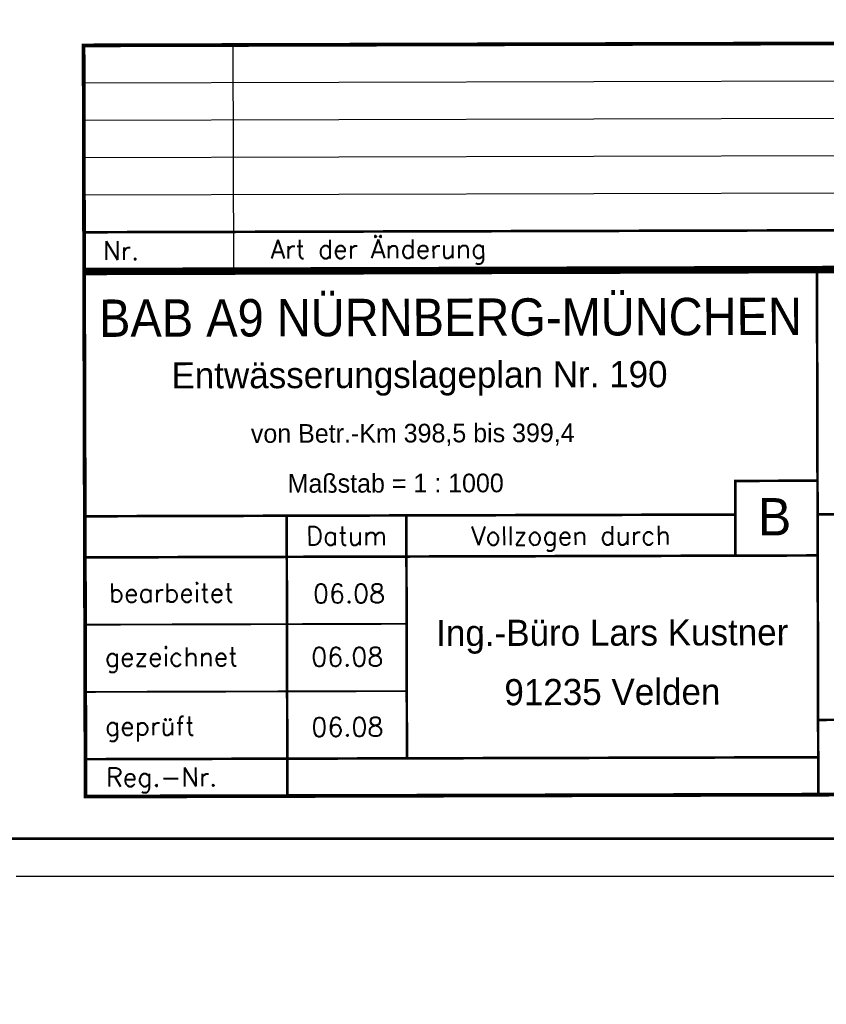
# Model space of a CAD drawing. Extents: x -134 to 1642, y -665 to 1050.
# Tile 42 of 88: x 950 to 1058, y -17 to 115. Entities that reach past the tile are written whole.
import ezdxf
from ezdxf.enums import TextEntityAlignment as Align

# ---------------------------------------------------------------- set-up
doc = ezdxf.new("R2010")
doc.units = 0
doc.header["$LTSCALE"] = 2
doc.header["$MEASUREMENT"] = 0
doc.linetypes.add('AUSGEZOGEN', pattern=[0])
for name, color, linetype in [('BAUWOTOP', 250, 'AUSGEZOGEN'), ('LEGENDE', 7, 'AUSGEZOGEN'), ('RAHMEN', 250, 'AUSGEZOGEN'), ('Rinne', 200, 'CONTINUOUS')]:
    doc.layers.add(name, color=color, linetype=linetype)
doc.styles.add('ROMANS', font='romans.shx', dxfattribs={"width": 0.8})
doc.styles.add('UNIR-H', font='unir_h.shx', dxfattribs={"width": 0.8})
doc.styles.add('UNIR-O', font='unir_o.shx')

msp = doc.modelspace()

# ---------------------------------------------------------------- hatches: boundary and pattern name
at = {"layer": 'Rinne'}
h = msp.add_hatch(dxfattribs=at)
h.set_pattern_fill('ANSI31', color=256, scale=20, style=0)
edge = h.paths.add_edge_path()
edge.add_arc((275.37, -21751.93), 21947.71, 89.378358, 89.455583, ccw=False)
edge.add_arc((441.16, -6471.33), 6666.2, 89.238235, 89.378358, ccw=False)
edge.add_arc((-14330.57, -1117453.65), 1117746.73, 89.23636226, 89.23823456, ccw=False)
edge.add_arc((523.43, -3023.77), 3217.85, 89.20146, 89.23636, ccw=False)
edge.add_arc((555.12, -750.21), 944.08, 86.94729, 89.20146, ccw=False)
edge.add_arc((625.86, 576.33), 384.35, 266.9473, 270.4805)
edge.add_arc((580.86, 5941.8), 5750, 270.480512, 270.662384)
edge.add_arc((762.64, -9781.39), 9974.23, 90.524294, 90.662384, ccw=False)
edge.add_arc((2442.17, -193318.23), 193518.75, 90.5143653, 90.5242944, ccw=False)
edge.add_arc((253.38, 50487.94), 50297.24, 270.514366, 270.533841)
edge.add_arc((717.25, 703), 510.13, 270.5338, 270.6271)
edge.add_arc((-30540.74, 2856402.63), 2856380.83, 270.62712452, 270.62837112)
edge.add_arc((769.64, 1592.38), 1398.89, 270.62837, 270.99311)
edge.add_arc((599.07, 11432.09), 11240.07, 270.993107, 271.121779)
edge.add_arc((275.39, -21749.98), 21944.96, 89.378358, 89.455589, ccw=False)
edge.add_arc((441.15, -6472.29), 6666.37, 89.238234, 89.378358, ccw=False)
edge.add_arc((-14329.56, -1117377.59), 1117669.86, 89.23636219, 89.23823424, ccw=False)
edge.add_arc((523.4, -3025.41), 3218.7, 89.20148, 89.23636, ccw=False)
edge.add_arc((555.1, -751.15), 944.21, 86.94729, 89.20148, ccw=False)
edge.add_arc((625.85, 575.59), 384.41, 266.9473, 270.4805)
edge.add_arc((580.85, 5941.87), 5750.87, 270.480491, 270.662393)
edge.add_arc((762.68, -9785.5), 9977.54, 90.524293, 90.662393, ccw=False)
edge.add_arc((2442.71, -193377.72), 193577.45, 90.5143667, 90.5242933, ccw=False)
edge.add_arc((253.39, 50486.67), 50296.77, 270.514367, 270.533841)
edge.add_arc((717.26, 702.22), 510.15, 270.5338, 270.6271)
edge.add_arc((-30543.48, 2856652.63), 2856631.65, 270.62712453, 270.6283711)
edge.add_arc((769.65, 1591.7), 1399.01, 270.62837, 270.99311)
edge.add_arc((599.07, 11431.93), 11240.71, 270.993107, 271.121781)
h = msp.add_hatch(dxfattribs=at)
h.set_pattern_fill('ANSI31', color=256, scale=20, style=0)
edge = h.paths.add_edge_path()
edge.add_arc((639.26, -229.86), 468.99, 97.5604, 98.5249, ccw=False)
edge.add_arc((578.78, 225.82), 9.32, 90.7152, 97.5604, ccw=False)
edge.add_arc((667.45, -6877.29), 7112.98, 90.453858, 90.71516, ccw=False)
edge.add_arc((644.04, -3922.61), 4158.2, 90.1121, 90.45386, ccw=False)
edge.add_arc((2970.47, -1192978.7), 1193216.58, 90.10896587, 90.11210068, ccw=False)
edge.add_arc((709.22, -3986.09), 4221.82, 90.05626, 90.10897, ccw=False)
edge.add_line((705.08, 235.72), (793.28, 235.81))
edge.add_arc((682.62, 115104.43), 114868.68, 270.0551966, 270.0832469)
edge.add_arc((860.11, -7060.43), 7296.32, 89.971949, 90.083247, ccw=False)
edge.add_arc((863.68, 229.3), 6.58, 80.4991, 89.9719, ccw=False)
edge.add_arc((850.92, 153.04), 83.9, 77.8496, 80.4991, ccw=False)
edge.add_arc((867.52, 230.16), 5.01, 71.9057, 77.8496, ccw=False)
edge.add_arc((858.93, 203.87), 32.67, 69.5781, 71.9057, ccw=False)
edge.add_arc((639.26, -229.56), 469.49, 97.5604, 98.5287, ccw=False)
edge.add_arc((578.73, 226.53), 9.4, 90.714, 97.5604, ccw=False)
edge.add_arc((667.89, -6928.25), 7164.74, 90.453858, 90.714007, ccw=False)
edge.add_arc((644.03, -3915.11), 4151.5, 90.1121, 90.45386, ccw=False)
edge.add_arc((2972.64, -1194119.31), 1194357.98, 90.10896588, 90.11209795, ccw=False)
edge.add_arc((709.22, -3982), 4218.52, 90.05626, 90.10897, ccw=False)
edge.add_line((705.07, 236.52), (793.27, 236.61))
edge.add_arc((681.71, 116046.7), 115810.15, 270.0551967, 270.0829776)
edge.add_arc((860.34, -7298.99), 7535.67, 89.97407, 90.082978, ccw=False)
edge.add_arc((863.75, 229.96), 6.72, 80.4991, 89.9741, ccw=False)
edge.add_arc((850.57, 151.23), 86.54, 77.862, 80.4991, ccw=False)
edge.add_arc((867.68, 230.78), 5.18, 71.9057, 77.862, ccw=False)
edge.add_arc((858.87, 203.82), 33.54, 69.5666, 71.9057, ccw=False)

# ---------------------------------------------------------------- linework, layer by layer
at = {"layer": 'LEGENDE'}
for p, q in [((959.02, 106.14), (1124.02, 106.57)), ((959.03, 101.14), (1124.03, 101.57)), ((959.05, 96.14), (1124.04, 96.57)), ((959.06, 91.14), (1124.06, 91.57))]:
    msp.add_line(p, q, dxfattribs=at)
for points, const_width in [([(1124.01, 111.57), (959.01, 111.14)], 0.5), ([(959.01, 111.39), (959.08, 80.89)], 0.5), ([(959.07, 86.14), (1124.07, 86.57)], 0.35), ([(959.08, 81.14), (1124.08, 81.57)], 0.5), ([(1124.33, 81.07), (958.84, 80.64)], 0.5), ([(959.08, 80.89), (959.27, 10.39)], 0.5), ([(1057.26, 10.9), (1057.08, 80.9)], 0.35), ([(1046.18, 42.87), (1046.16, 52.87), (1057.16, 52.9)], 0.35), ([(1057.17, 48.4), (1124.17, 48.57)], 0.35), ([(959.17, 48.14), (1046.17, 48.37)], 0.35), ([(986.26, 10.71), (986.17, 48.21)], 0.35), ([(1002.25, 15.75), (1002.17, 48.25)], 0.35), ([(959.18, 42.64), (1057.18, 42.9)], 0.35), ([(959.21, 33.64), (1002.21, 33.75)], 0.25), ([(959.23, 24.64), (1002.23, 24.75)], 0.25), ([(1057.24, 20.9), (1124.24, 21.07)], 0.35), ([(959.25, 15.64), (1057.25, 15.9)], 0.35), ([(959.02, 10.64), (1124.51, 11.07)], 0.5)]:
    msp.add_lwpolyline(points, dxfattribs=dict(at, const_width=const_width))
msp.add_lwpolyline([(979.08, 81.2), (979.01, 111.2)], dxfattribs=at)
at = {"layer": 'RAHMEN'}
msp.add_line((950, 0), (1135, 0), dxfattribs=at)
at = {"layer": 'RAHMEN', "const_width": 0.35}
msp.add_lwpolyline([(25, 5), (1130, 5), (1130, 415), (25, 415), (25, 5)], dxfattribs=at)

# ---------------------------------------------------------------- texts
at = {"layer": 'BAUWOTOP', "style": 'UNIR-H'}
msp.add_text('von Betr.-Km 398,5 bis 399,4', height=2.5, rotation=0.1472, dxfattribs=at).set_placement((981.38, 57.96))
at = {"layer": 'LEGENDE'}
for s, height, style, p in [('Art der Änderung', 2.5, 'ROMANS', (984.03, 82.62)), ('Nr.', 2.5, 'ROMANS', (961.62, 82.44)), ('Entwässerungslageplan Nr. 190', 3.5, 'UNIR-H', (970.76, 65.24)), ('Maßstab = 1 : 1000', 2.5, 'UNIR-H', (986.3, 51.28)), ('B', 5, 'UNIR-H', (1049.19, 45.57)), ('06.08', 2.5, 'ROMANS', (989.69, 36.54)), ('gezeichnet', 2.5, 'ROMANS', (961.85, 28.07)), ('06.08', 2.5, 'ROMANS', (989.45, 28.07)), ('geprüft', 2.5, 'ROMANS', (961.87, 18.83)), ('06.08', 2.5, 'ROMANS', (989.47, 18.69)), ('Reg.-Nr.', 2.5, 'ROMANS', (962, 11.98))]:
    msp.add_text(s, height=height, rotation=0.1472, dxfattribs=dict(at, style=style)).set_placement(p)
at = {"layer": 'LEGENDE', "style": 'UNIR-H', "width": 0.895858}
msp.add_text('BAB A9 NÜRNBERG-MÜNCHEN', height=5, rotation=0.1567, dxfattribs=at).set_placement((961.08, 72.14), (1055.08, 72.4), align=Align.FIT)
at = {"layer": 'LEGENDE'}
for s, height, style, p in [('Datum', 2.5, 'ROMANS', (994.18, 44.28)), ('Vollzogen durch', 2.5, 'ROMANS', (1024.18, 44.31)), ('bearbeitet', 2.5, 'ROMANS', (970.74, 36.65)), ('Ing.-Büro Lars Kustner', 3.5, 'UNIR-O', (1029.71, 30.83)), ('91235 Velden', 3.5, 'UNIR-O', (1029.73, 22.89))]:
    msp.add_text(s, height=height, rotation=0.1472, dxfattribs=dict(at, style=style)).set_placement(p, align=Align.CENTER)

doc.saveas('drawing.dxf')
